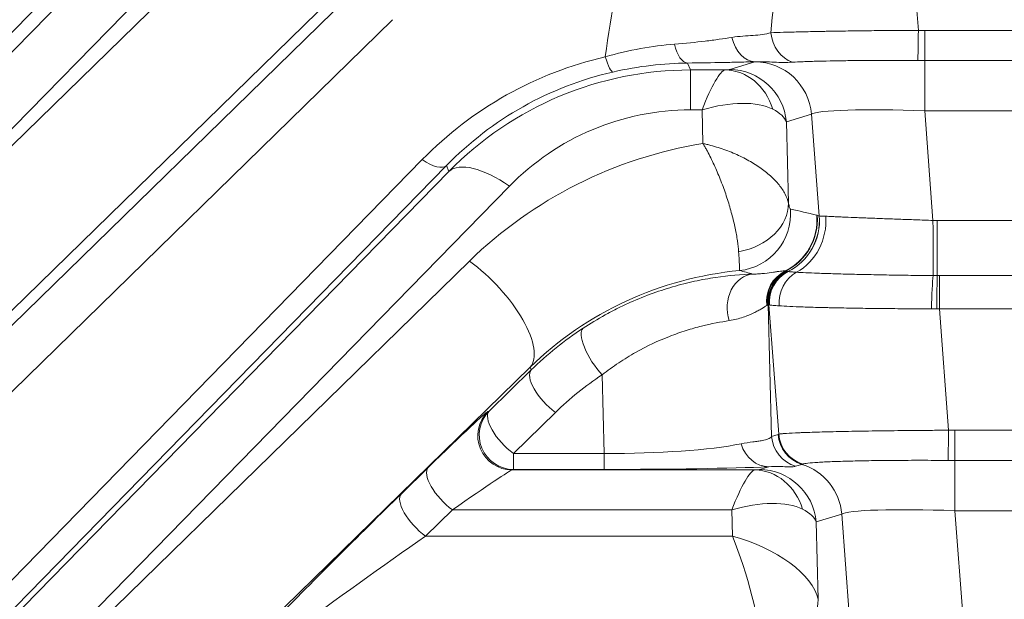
# Model space of a CAD drawing. Header units: millimetres. Extents: x 0 to 837, y 0 to 589.
# Tile 115 of 166: x 652.79 to 661.42, y 253.59 to 258.67. Entities that reach past the tile are written whole.
import ezdxf

# ---------------------------------------------------------------- set-up
doc = ezdxf.new("R2010")
doc.units = ezdxf.units.MM
doc.layers.add('1', color=7, linetype='Continuous', true_color=0xffffff)
doc.styles.add('ideas_simplex', font='simplex.shx')
doc.dimstyles.get("Standard").update_dxf_attribs({"dimtxt": 0.18, "dimasz": 0.18, "dimexe": 0.18, "dimexo": 0.0625, "dimgap": 0.09, "dimtad": 0, "dimtih": 1, "dimtoh": 1, "dimdec": 4, "dimzin": 0, "dimdsep": 46, "dimtxsty": 'Standard', "dimcen": 0.09, "dimadec": 0, "dimazin": 0, "dimtfac": 1, "dimtdec": 4, "dimtofl": 0, "dimtmove": 0, "dimatfit": 3, "dimfxl": 1, "dimtolj": 1, "dimtzin": 0, "dimarcsym": 0})

# ---------------------------------------------------------------- blocks, each defined once
blk = doc.blocks.new('_U12')
at = {"layer": '1', "color": 152, "lineweight": 13}
for p, q in [((678.391509, 321.859267), (606.996155, 321.859267)), ((658.921021, 247.859267), (606.996155, 247.859267))]:
    blk.add_line(p, q, dxfattribs=at)
at = {"layer": '1', "color": 27, "lineweight": 13}
blk.add_line((608.996155, 247.859267), (608.996155, 321.859267), dxfattribs=at)
at = {"layer": '1', "color": 87, "lineweight": 25}
for p, q in [((607.496155, 293.446767), (601.871155, 293.446767)), ((601.871155, 293.446767), (601.871155, 291.946767)), ((607.496155, 291.946767), (607.496155, 293.446767)), ((601.871155, 277.771767), (601.871155, 276.271767)), ((607.496155, 276.271767), (607.496155, 277.771767)), ((601.871155, 276.271767), (607.496155, 276.271767))]:
    blk.add_line(p, q, dxfattribs=at)
at = {"layer": '1', "color": 27, "lineweight": 18}
for points in [[(608.996155, 321.859267), (609.525136, 318.859269), (608.467174, 318.859265)], [(608.996155, 247.859267), (608.467174, 250.859265), (609.525136, 250.859269)]]:
    blk.add_solid(points, dxfattribs=at)
at = {"layer": '1', "color": 87, "linetype": 'Continuous', "lineweight": 25, "char_height": 3, "attachment_point": 7, "rotation": 90, "line_spacing_factor": 1.204819, "style": 'ideas_simplex'}
for s, insert in [('\\W1.2715;2.913', (607.342655, 277.719267)), ('\\W1.1250;74', (600.030155, 282.174267))]:
    blk.add_mtext(s, dxfattribs=dict(at, insert=insert))

msp = doc.modelspace()

# ---------------------------------------------------------------- linework, layer by layer
at = {"layer": '1', "color": 143, "linetype": 'Continuous', "lineweight": 13}
for p, q in [((655.0598, 260.9539), (643.1497, 248.7593)), ((650.5455, 256.1584), (655.1103, 260.8322)), ((655.6404, 260.7018), (651.0757, 256.028)), ((651.1448, 256.028), (655.281, 260.07)), ((660.5937, 259.5614), (660.6678, 258.5808)), ((655.8112, 259.14), (651.6749, 255.0981)), ((645.7569, 249.1834), (655.85, 259.0463)), ((656.062, 258.6744), (645.969, 248.8114)), ((660.7236, 258.5804), (668.0594, 258.5804)), ((660.7236, 258.5804), (660.7236, 258.3161)), ((658.646, 258.2941), (658.671, 258.2337)), ((659.0149, 258.2371), (659.2357, 258.3046)), ((660.7236, 258.3161), (660.7236, 257.8755)), ((668.0594, 258.3161), (660.7236, 258.3161)), ((658.671, 258.2337), (658.671, 257.8837)), ((658.671, 258.2337), (658.9762, 258.2337)), ((658.7728, 257.8837), (658.671, 257.8837)), ((658.7806, 257.5888), (658.7728, 257.8837)), ((660.7236, 257.8755), (660.7962, 256.9141)), ((668.0594, 257.8755), (660.7236, 257.8755)), ((659.7322, 257.8453), (659.5113, 257.7778)), ((659.5113, 257.7778), (659.5301, 257.0662)), ((659.7995, 256.9532), (659.7322, 257.8453)), ((647.8874, 248.8114), (656.3218, 257.4473)), ((656.5339, 257.3952), (648.0995, 248.7593)), ((650.9878, 251.6441), (656.555, 257.3442)), ((656.555, 257.3442), (656.5339, 257.3952)), ((657.0852, 257.2139), (651.518, 251.5137)), ((660.8339, 256.9141), (660.8339, 256.4299)), ((660.8339, 256.9141), (667.9491, 256.9141)), ((651.5734, 251.5137), (656.7356, 256.5583)), ((660.8521, 256.4299), (660.8521, 256.1394)), ((660.8521, 256.4299), (667.9309, 256.4299)), ((659.3521, 256.1764), (659.3825, 255.0201)), ((659.4445, 255.0396), (659.3588, 256.1744)), ((660.8521, 256.1394), (660.9325, 255.0744)), ((667.9309, 256.1394), (660.8521, 256.1394)), ((657.2658, 255.6283), (653.2031, 251.6583)), ((657.2762, 255.6031), (657.2658, 255.6283)), ((656.9077, 255.243), (657.2762, 255.6031)), ((657.915, 254.8711), (657.8968, 255.5596)), ((656.8957, 255.2381), (656.9077, 255.243)), ((657.4883, 255.2312), (657.1197, 254.8711)), ((659.3825, 255.0201), (659.4389, 255.0373)), ((660.9884, 255.074), (667.7947, 255.074)), ((660.9884, 255.074), (660.9884, 254.8097)), ((657.1197, 254.8711), (657.915, 254.8711)), ((657.1197, 254.8711), (657.1197, 254.7311)), ((657.915, 254.8711), (657.915, 254.7311)), ((656.1381, 254.5177), (656.3739, 254.7481)), ((659.2759, 254.7296), (659.3566, 254.7542)), ((659.6481, 254.7754), (659.5918, 254.7582)), ((667.7947, 254.8097), (660.9884, 254.8097)), ((660.9884, 254.3691), (660.9884, 254.8097)), ((657.1197, 254.7311), (657.1078, 254.7261)), ((657.1078, 254.7261), (659.2372, 254.7261)), ((657.915, 254.7311), (657.1197, 254.7311)), ((656.586, 254.3762), (656.3502, 254.1457)), ((659.0338, 254.3762), (656.586, 254.3762)), ((659.0399, 254.1457), (659.0338, 254.3762)), ((659.9969, 254.3389), (659.7723, 254.2703)), ((660.0632, 253.4607), (659.9969, 254.3389)), ((660.9884, 254.3691), (661.06, 253.4205)), ((667.7947, 254.3691), (660.9884, 254.3691)), ((659.7723, 254.2703), (659.7902, 253.592)), ((656.3502, 254.1457), (659.0399, 254.1457))]:
    msp.add_line(p, q, dxfattribs=at)
for centre, major_axis, ratio, start_param, end_param in [((660.8938, 255.6919), (-0.4886, 5.4738), 0.272631, 0.761648, 0.99519), ((660.8938, 256.4914), (-0.6102, 5.3589), 0.555322, 0.923637, 1.154563), ((659.6339, 258.5897), (-0.0181, 0.2995), 0.865443, 1.618775, 2.80586), ((660.6678, 258.6017), (0.004, 0.3), 0.000932, 3.454247, 4.642582), ((658.646, 258.594), (-0.0038, 0.3), 0.431916, 2.030565, 3.112565), ((659.2387, 258.6053), (-0.008, 0.2999), 0.714578, 1.843542, 3.104165), ((658.6717, 255.0733), (-0.6748, 3.2905), 0.981792, 0.022214, 0.586413), ((657.9252, 258.5081), (0.0669, -0.2924), 0.139135, 5.25878, 6.254992), ((660.7345, 258.301), (-1.5043, 0.0003), 0.026222, 6.177313, 6.197691), ((659.2357, 257.8048), (0.1462, -0.4781), 0.996014, 1.356348, 2.843741), ((658.6717, 255.2332), (-0.6162, 2.9964), 0.97997, 0.022016, 0.586215), ((658.6873, 255.1954), (-0.6054, 2.979), 0.986374, 6.085419, 6.870533), ((658.7728, 257.4839), (-0.2126, -0.7492), 0.16115, 3.213469, 4.195906), ((658.7661, 258.238), (-0.2501, 0.0001), 0.031454, 2.568107, 3.039253), ((658.9762, 257.7339), (0.0241, -0.4994), 0.878584, 1.845316, 3.086754), ((659.0149, 257.7373), (0.1462, -0.4781), 0.996014, 1.356348, 2.843741), ((658.7728, 257.4839), (-0.731, -0.2924), 0.480074, 3.540259, 4.522696), ((658.6873, 255.5952), (-0.4601, 2.2435), 0.981792, 6.084484, 6.869598), ((658.7661, 257.7382), (-0.7499, -0.0121), 0.344743, 3.248267, 3.719413), ((660.7345, 257.8012), (-1.0057, 0.0385), 0.073389, 4.726012, 6.204078), ((659.3696, 253.948), (-3.6849, -0.7097), 0.98281, 4.683033, 5.303996), ((656.3218, 257.6073), (0.2146, -0.2096), 0.410893, 5.094022, 6.254469), ((657.0852, 256.8141), (0.5366, -0.524), 0.410893, 1.952429, 3.112876), ((659.0336, 257.0257), (-0.4909, -0.0949), 0.78085, 1.54186, 3.001624), ((659.0512, 256.9722), (-0.1013, -0.4896), 0.995869, 0.303204, 1.855151), ((659.8991, 253.5088), (-3.534, 2.573), 0.711936, 5.221056, 5.279013), ((659.2815, 256.9188), (-0.1244, -0.4843), 0.995743, 0.710839, 1.90235), ((659.285, 256.9179), (-0.1331, -0.482), 0.995688, 0.731205, 1.92025), ((659.3031, 256.9127), (-0.1354, -0.4813), 0.995673, 0.739027, 1.924991), ((659.304, 256.9124), (-0.1234, -0.4845), 0.995093, 0.714697, 1.900657), ((659.388, 256.9036), (-0.0363, -0.4987), 0.938818, 0.547264, 1.733597), ((660.7962, 256.8792), (0.0005, -0.5), 0.000077, 0.455935, 1.640609), ((656.7356, 256.1585), (-0.5242, 0.5364), 0.402972, 3.170199, 5.103517), ((659.3696, 253.5482), (-2.9492, -0.5639), 0.978608, 4.617347, 5.304485), ((659.4027, 253.4683), (-3.1074, 2.3218), 0.675351, 5.232963, 5.26677), ((659.6341, 256.2023), (0.0073, -0.2999), 0.98984, 3.578323, 4.803505), ((659.6393, 256.2023), (-0.0129, -0.2997), 0.991805, 3.647782, 4.860853), ((659.2367, 256.1444), (0.008, -0.2999), 0.813973, 3.187775, 5.062913), ((659.6499, 256.2007), (-0.0846, -0.2878), 0.995635, 3.891813, 5.078213), ((659.6567, 256.1988), (0.0827, 0.2884), 0.995657, 0.743635, 1.930035), ((659.6595, 256.1982), (-0.0371, -0.2977), 0.993647, 3.731323, 4.918266), ((659.6604, 256.1981), (-0.0331, -0.2982), 0.992902, 3.718241, 4.90519), ((659.7282, 256.1938), (0.0175, 0.2995), 0.935903, 0.533754, 1.720236), ((660.797, 256.1609), (0.0062, 0.2999), 0.044184, 0.456381, 1.644893), ((660.8339, 256.1604), (0.0021, 0.3), 0.014605, 0.454447, 1.641843), ((659.3847, 253.5117), (-2.9473, -0.5697), 0.984491, 5.108583, 5.303661), ((657.8968, 255.7195), (0.1646, -0.2508), 0.326637, 3.170991, 5.174313), ((657.4883, 255.3911), (0.2097, -0.2146), 0.402972, 3.170199, 5.103517), ((659.3847, 253.3518), (-2.6531, -0.511), 0.98281, 5.108918, 5.303996), ((655.8471, 254.1884), (-1.0505, -1.0498), 0.01851, 3.186293, 4.168729), ((657.1078, 255.026), (-0.1148, 0.2772), 0.997667, 0.393526, 2.748067), ((657.1197, 255.031), (-0.1148, 0.2772), 0.997667, 0.393526, 2.748067), ((657.1197, 255.031), (-0.2097, 0.2146), 0.402972, 0.028606, 1.961924), ((659.6804, 255.0444), (-0.0877, 0.2869), 0.996014, 1.356348, 2.542747), ((659.7368, 255.0616), (-0.0877, 0.2869), 0.996014, 1.356348, 2.542747), ((659.7424, 255.0639), (-0.1356, 0.2676), 0.995564, 1.18467, 2.373815), ((660.9325, 255.0953), (0.004, 0.3), 0.000932, 3.454247, 4.642582), ((657.8882, 255.0876), (-1.5008, 0.0097), 0.144199, 1.589559, 2.528275), ((659.3566, 255.0541), (-0.0131, 0.2997), 0.858349, 1.869708, 3.09055), ((656.586, 254.5361), (-0.2097, 0.2146), 0.402972, 0.028606, 1.961924), ((657.8882, 254.7877), (-1.8006, 0.0008), 0.031454, 1.585671, 2.524386), ((659.5004, 254.2984), (-0.1462, 0.4781), 0.996014, 4.49794, 5.68434), ((656.0592, 253.9764), (-1.0506, -0.7498), 0.017505, 3.192297, 4.174733), ((659.0338, 253.9764), (-0.2126, -0.7492), 0.16115, 3.213469, 4.195906), ((659.0271, 254.7305), (-0.2501, 0.0001), 0.031454, 2.568107, 3.039253), ((659.2372, 254.2263), (0.0241, -0.4994), 0.878584, 1.845316, 3.086754), ((659.2759, 254.2297), (0.1462, -0.4781), 0.996014, 1.356348, 2.843741), ((655.6113, 253.958), (-1.0505, -1.0498), 0.01851, 4.168729, 5.322281), ((656.3502, 254.3056), (-0.2097, 0.2146), 0.402972, 0.028606, 1.961924), ((659.0338, 253.9764), (-0.731, -0.2924), 0.480074, 3.540259, 4.522696), ((659.0271, 254.2307), (-0.7499, -0.0121), 0.344743, 3.248267, 3.719413), ((660.9992, 254.2947), (-1.0057, 0.0385), 0.073389, 4.726012, 6.204078), ((655.8234, 253.746), (-1.0506, -0.7498), 0.017505, 4.174733, 5.328284), ((659.0399, 253.746), (-0.2228, 0.7491), 0.167328, 3.77126, 5.224842), ((659.0399, 253.746), (-0.7444, 0.2674), 0.48275, 3.43054, 4.884123), ((659.2938, 253.5515), (0.4912, 0.0935), 0.77245, 4.566424, 6.145514)]:
    msp.add_ellipse(centre, major_axis=major_axis, ratio=ratio, start_param=start_param, end_param=end_param, dxfattribs=at)
for points, knots in [([(659.0344, 258.519), (659.0671, 258.5243), (659.0992, 258.5276), (659.1611, 258.5325), (659.1911, 258.5341), (659.2483, 258.5382), (659.2756, 258.5406), (659.3276, 258.5482), (659.3523, 258.5532), (659.376, 258.5597)], [0, 0, 0, 0, 0.25, 0.25, 0.5, 0.5, 0.75, 0.75, 1, 1, 1, 1]), ([(659.376, 258.5597), (659.4088, 258.561), (659.4452, 258.5623), (659.505, 258.5641), (659.5259, 258.5647), (659.5689, 258.5659), (659.5912, 258.5665), (659.6599, 258.5682), (659.7085, 258.5693), (659.7856, 258.5708), (659.8251, 258.5716), (659.8663, 258.5723), (659.8941, 258.5728), (659.9081, 258.573), (659.9788, 258.5742), (660.0952, 258.5759), (660.2178, 258.5774), (660.2963, 258.5782), (660.3122, 258.5783), (660.344, 258.5786), (660.36, 258.5788), (660.4081, 258.5792), (660.4403, 258.5794), (660.5372, 258.5801), (660.6023, 258.5805), (660.6678, 258.5808)], [0, 0, 0, 0, 0.125, 0.125, 0.1875, 0.1875, 0.25, 0.25, 0.375, 0.375, 0.4375, 0.46875, 0.46875, 0.5, 0.5, 0.625, 0.75, 0.75, 0.78125, 0.78125, 0.8125, 0.8125, 0.875, 0.875, 1, 1, 1, 1]), ([(657.9252, 258.3482), (658.0294, 258.3784), (658.1322, 258.4021), (658.3345, 258.4387), (658.434, 258.4514), (658.5315, 258.4595)], [0, 0, 0, 0, 0.5, 0.5, 1, 1, 1, 1]), ([(658.5315, 258.4595), (658.6271, 258.4674), (658.7163, 258.4764), (658.8212, 258.489), (658.8419, 258.4915), (658.8826, 258.4968), (658.9025, 258.4995), (658.9611, 258.5076), (658.9985, 258.5133), (659.0344, 258.519)], [0, 0, 0, 0, 0.5, 0.5, 0.625, 0.625, 0.75, 0.75, 1, 1, 1, 1]), ([(659.5656, 258.3018), (659.5382, 258.3004), (659.5111, 258.2997), (659.4575, 258.2998), (659.4308, 258.3006), (659.3773, 258.3028), (659.3504, 258.3043), (659.2955, 258.3062), (659.2675, 258.3066), (659.2387, 258.3054)], [0, 0, 0, 0, 0.25, 0.25, 0.5, 0.5, 0.75, 0.75, 1, 1, 1, 1]), ([(660.664, 258.3163), (660.6084, 258.3167), (660.5532, 258.317), (660.471, 258.3172), (660.4437, 258.3172), (660.3893, 258.3172), (660.3623, 258.3172), (660.2823, 258.317), (660.1784, 258.3165), (660.0797, 258.3155), (660.0078, 258.3145), (659.9841, 258.3142), (659.9381, 258.3134), (659.9157, 258.313), (659.8502, 258.3117), (659.8088, 258.3107), (659.7502, 258.3091), (659.7312, 258.3085), (659.6944, 258.3073), (659.6766, 258.3067), (659.6253, 258.3047), (659.594, 258.3033), (659.5656, 258.3018)], [0, 0, 0, 0, 0.125, 0.125, 0.1875, 0.1875, 0.25, 0.25, 0.375, 0.5, 0.5, 0.5625, 0.5625, 0.625, 0.625, 0.75, 0.75, 0.8125, 0.8125, 0.875, 0.875, 1, 1, 1, 1]), ([(659.5301, 257.0662), (659.5246, 257.0922), (659.5148, 257.1186), (659.4941, 257.1587), (659.4862, 257.1721), (659.4682, 257.1991), (659.4583, 257.2126), (659.4258, 257.2526), (659.4006, 257.2789), (659.3431, 257.3306), (659.3117, 257.3552), (659.2606, 257.3906), (659.243, 257.4021), (659.2064, 257.4245), (659.1875, 257.4355), (659.1288, 257.4673), (659.0881, 257.4869), (659.0248, 257.5136), (659.0032, 257.5221), (658.9596, 257.5382), (658.9376, 257.5458), (658.8932, 257.5598), (658.8707, 257.5664), (658.837, 257.5754), (658.8257, 257.5783), (658.8031, 257.5838), (658.7918, 257.5864), (658.7806, 257.5888)], [0, 0, 0, 0, 0.125, 0.125, 0.1875, 0.1875, 0.25, 0.25, 0.375, 0.375, 0.5, 0.5, 0.5625, 0.5625, 0.625, 0.625, 0.75, 0.75, 0.8125, 0.8125, 0.875, 0.875, 0.9375, 0.9375, 0.96875, 0.96875, 1, 1, 1, 1]), ([(659.0935, 256.6398), (659.0915, 256.6689), (659.0879, 256.7009), (659.0802, 256.7528), (659.0772, 256.7707), (659.0705, 256.808), (659.0667, 256.8272), (659.0544, 256.8859), (659.0447, 256.9267), (659.0222, 257.0114), (659.0097, 257.0542), (658.9891, 257.1189), (658.9819, 257.1405), (658.9669, 257.1839), (658.959, 257.2058), (658.9344, 257.2712), (658.9172, 257.3138), (658.89, 257.3761), (658.8807, 257.3966), (658.8616, 257.4371), (658.8519, 257.4571), (658.8319, 257.4964), (658.8218, 257.5157), (658.8065, 257.5437), (658.8013, 257.5529), (658.791, 257.5711), (658.7857, 257.5801), (658.7806, 257.5888)], [0, 0, 0, 0, 0.125, 0.125, 0.1875, 0.1875, 0.25, 0.25, 0.375, 0.375, 0.5, 0.5, 0.5625, 0.5625, 0.625, 0.625, 0.75, 0.75, 0.8125, 0.8125, 0.875, 0.875, 0.9375, 0.9375, 0.96875, 0.96875, 1, 1, 1, 1]), ([(659.5301, 257.0662), (659.5317, 257.0578), (659.5333, 257.0503), (659.5365, 257.0373), (659.538, 257.0317), (659.5425, 257.0181), (659.5452, 257.0133), (659.5477, 257.0128)], [0, 0, 0, 0, 0.25, 0.25, 0.5, 0.5, 1, 1, 1, 1]), ([(659.8559, 256.9508), (659.8735, 256.9499), (659.8946, 256.9488), (659.9316, 256.9472), (659.9449, 256.9466), (659.973, 256.9453), (659.9878, 256.9447), (660.0343, 256.9427), (660.0682, 256.9413), (660.1234, 256.9391), (660.1425, 256.9383), (660.1822, 256.9368), (660.2027, 256.936), (660.2653, 256.9335), (660.309, 256.9319), (660.3772, 256.9293), (660.4004, 256.9284), (660.4478, 256.9267), (660.472, 256.9258), (660.5451, 256.9231), (660.6438, 256.9195), (660.745, 256.9159), (660.7962, 256.9141)], [0, 0, 0, 0, 0.125, 0.125, 0.1875, 0.1875, 0.25, 0.25, 0.375, 0.375, 0.4375, 0.4375, 0.5, 0.5, 0.625, 0.625, 0.6875, 0.6875, 0.75, 0.75, 0.875, 1, 1, 1, 1]), ([(659.1001, 256.4748), (659.1008, 256.476), (659.1015, 256.4849), (659.101, 256.5065), (659.1002, 256.5276), (659.0998, 256.5355), (659.099, 256.5525), (659.0985, 256.5617), (659.0968, 256.5915), (659.0953, 256.6142), (659.0935, 256.6398)], [0, 0, 0, 0, 0.25, 0.5, 0.5, 0.625, 0.625, 0.75, 0.75, 1, 1, 1, 1]), ([(659.2175, 256.4437), (659.2371, 256.4439), (659.2553, 256.4446), (659.2893, 256.4469), (659.3052, 256.4483), (659.3501, 256.4531), (659.3762, 256.4569), (659.4108, 256.462), (659.4216, 256.4636), (659.4416, 256.4665), (659.4509, 256.4677), (659.4765, 256.4707), (659.4906, 256.4716), (659.5019, 256.471)], [0, 0, 0, 0, 0.125, 0.125, 0.25, 0.25, 0.5, 0.5, 0.625, 0.625, 0.75, 0.75, 1, 1, 1, 1]), ([(657.7299, 255.9687), (657.7935, 256.0105), (657.8582, 256.0495), (657.9564, 256.1037), (657.9894, 256.1211), (658.0553, 256.1542), (658.0882, 256.17), (658.2531, 256.2453), (658.3849, 256.2937), (658.5473, 256.341), (658.5797, 256.3498), (658.6279, 256.362), (658.644, 256.366), (658.6759, 256.3735), (658.7551, 256.3914), (658.8314, 256.4053), (659.0085, 256.4319), (659.1183, 256.4407), (659.2175, 256.4437)], [0, 0, 0, 0, 0.125, 0.125, 0.1875, 0.1875, 0.25, 0.25, 0.5, 0.5, 0.5625, 0.5625, 0.59375, 0.59375, 0.625, 0.75, 0.75, 1, 1, 1, 1]), ([(659.6006, 256.46), (659.6234, 256.4585), (659.6777, 256.4556), (659.7484, 256.4527), (659.8078, 256.4505), (659.8287, 256.4497), (659.8721, 256.4483), (659.8946, 256.4476), (659.9644, 256.4455), (660.0141, 256.4442), (660.0933, 256.4422), (660.1205, 256.4416), (660.1765, 256.4403), (660.205, 256.4397), (660.2918, 256.4379), (660.3514, 256.4367), (660.4435, 256.4351), (660.4746, 256.4346), (660.5377, 256.4336), (660.5698, 256.4332), (660.6663, 256.4318), (660.7312, 256.431), (660.7967, 256.4303)], [0, 0, 0, 0, 0.125, 0.25, 0.25, 0.3125, 0.3125, 0.375, 0.375, 0.5, 0.5, 0.5625, 0.5625, 0.625, 0.625, 0.75, 0.75, 0.8125, 0.8125, 0.875, 0.875, 1, 1, 1, 1]), ([(659.3391, 256.1678), (659.3281, 256.1605), (659.313, 256.1509), (659.2845, 256.1343), (659.274, 256.1284), (659.2511, 256.1162), (659.2386, 256.1098), (659.1983, 256.0905), (659.1676, 256.0774), (659.1145, 256.0594), (659.0957, 256.0537), (659.0552, 256.0435), (659.0336, 256.0389), (659.0102, 256.0354)], [0, 0, 0, 0, 0.25, 0.25, 0.375, 0.375, 0.5, 0.5, 0.75, 0.75, 0.875, 0.875, 1, 1, 1, 1]), ([(659.3635, 256.1732), (659.3633, 256.1733), (659.3631, 256.1733), (659.3627, 256.1734), (659.3625, 256.1734), (659.3623, 256.1735)], [0, 0, 0, 0, 0.477413, 0.477413, 1, 1, 1, 1]), ([(659.4484, 256.1654), (659.4273, 256.1669), (659.4096, 256.1681), (659.3813, 256.1706), (659.3706, 256.1719), (659.3635, 256.1732)], [0, 0, 0, 0, 0.5, 0.5, 1, 1, 1, 1]), ([(660.7834, 256.139), (660.7101, 256.1391), (660.6379, 256.1394), (660.4958, 256.1403), (660.4258, 256.1409), (660.3398, 256.1417), (660.3227, 256.1419), (660.2886, 256.1423), (660.2716, 256.1425), (660.2213, 256.1431), (660.1884, 256.1436), (660.092, 256.145), (660.0304, 256.1461), (659.9423, 256.1478), (659.9136, 256.1485), (659.8716, 256.1494), (659.8578, 256.1497), (659.8306, 256.1504), (659.8173, 256.1507), (659.7521, 256.1525), (659.7041, 256.1539), (659.6161, 256.157), (659.5762, 256.1586), (659.505, 256.1619), (659.4743, 256.1636), (659.4484, 256.1654)], [0, 0, 0, 0, 0.125, 0.125, 0.25, 0.25, 0.28125, 0.28125, 0.3125, 0.3125, 0.375, 0.375, 0.5, 0.5, 0.5625, 0.5625, 0.59375, 0.59375, 0.625, 0.625, 0.75, 0.75, 0.875, 0.875, 1, 1, 1, 1]), ([(659.0102, 256.0354), (658.9378, 256.0242), (658.8568, 256.0091), (658.7252, 255.9761), (658.6796, 255.9634), (658.609, 255.9411), (658.585, 255.9331), (658.5367, 255.9162), (658.5124, 255.9072), (658.3902, 255.8596), (658.2906, 255.8131), (658.1662, 255.7429), (658.1414, 255.7282), (658.0917, 255.6977), (658.0669, 255.6817), (657.993, 255.6323), (657.9445, 255.5971), (657.8968, 255.5596)], [0, 0, 0, 0, 0.25, 0.25, 0.375, 0.375, 0.4375, 0.4375, 0.5, 0.5, 0.75, 0.75, 0.8125, 0.8125, 0.875, 0.875, 1, 1, 1, 1]), ([(659.1146, 254.9551), (659.1527, 254.9627), (659.1875, 254.9677), (659.2338, 254.9741), (659.2483, 254.976), (659.2749, 254.9798), (659.2871, 254.9817), (659.3206, 254.9877), (659.3386, 254.9923), (659.3665, 255.0041), (659.3764, 255.0113), (659.3825, 255.0201)], [0, 0, 0, 0, 0.25, 0.25, 0.375, 0.375, 0.5, 0.5, 0.75, 0.75, 1, 1, 1, 1]), ([(659.4445, 255.0396), (659.4465, 255.0401), (659.449, 255.0406), (659.4552, 255.0416), (659.4588, 255.0421), (659.4712, 255.0436), (659.4815, 255.0446), (659.5185, 255.0475), (659.5511, 255.0494), (659.6021, 255.0517), (659.6128, 255.0522), (659.6353, 255.0531), (659.6702, 255.0545), (659.7349, 255.0567), (659.7933, 255.0584), (659.8552, 255.0601), (659.8878, 255.0609), (659.9908, 255.0633), (660.0642, 255.0647), (660.1813, 255.0668), (660.2214, 255.0674), (660.2834, 255.0683), (660.3044, 255.0686), (660.3469, 255.0692), (660.3685, 255.0695), (660.4766, 255.0709), (660.5651, 255.0718), (660.7009, 255.073), (660.7466, 255.0733), (660.816, 255.0738), (660.8393, 255.0739), (660.8859, 255.0742), (660.9092, 255.0743), (660.9325, 255.0744)], [0, 0, 0, 0, 0.03125, 0.03125, 0.0625, 0.0625, 0.125, 0.125, 0.25, 0.25, 0.28125, 0.28125, 0.3125, 0.375, 0.4375, 0.4375, 0.5, 0.5, 0.625, 0.625, 0.6875, 0.6875, 0.71875, 0.71875, 0.75, 0.75, 0.875, 0.875, 0.9375, 0.9375, 0.96875, 0.96875, 1, 1, 1, 1]), ([(659.5918, 254.7582), (659.5844, 254.7559), (659.5742, 254.7546), (659.5478, 254.7535), (659.5316, 254.7538), (659.4928, 254.755), (659.4702, 254.7559), (659.4181, 254.7566), (659.3889, 254.7564), (659.3566, 254.7542)], [0, 0, 0, 0, 0.25, 0.25, 0.5, 0.5, 0.75, 0.75, 1, 1, 1, 1]), ([(660.9288, 254.8099), (660.9089, 254.81), (660.8891, 254.8102), (660.8495, 254.8104), (660.8298, 254.8105), (660.7708, 254.8107), (660.732, 254.8108), (660.6167, 254.8108), (660.5416, 254.8106), (660.4499, 254.81), (660.4316, 254.8098), (660.3955, 254.8095), (660.3422, 254.809), (660.291, 254.8084), (660.1916, 254.8069), (660.1291, 254.8056), (660.0122, 254.8027), (659.9594, 254.801), (659.8885, 254.7982), (659.8662, 254.7972), (659.835, 254.7957), (659.8249, 254.7951), (659.8055, 254.794), (659.7962, 254.7935), (659.7519, 254.7907), (659.7232, 254.7883), (659.69, 254.7844), (659.6806, 254.7831), (659.669, 254.7811), (659.6655, 254.7804), (659.6596, 254.779), (659.657, 254.7783), (659.6549, 254.7776)], [0, 0, 0, 0, 0.03125, 0.03125, 0.0625, 0.0625, 0.125, 0.125, 0.25, 0.25, 0.28125, 0.28125, 0.3125, 0.375, 0.375, 0.5, 0.5, 0.625, 0.625, 0.6875, 0.6875, 0.71875, 0.71875, 0.75, 0.75, 0.875, 0.875, 0.9375, 0.9375, 0.96875, 0.96875, 1, 1, 1, 1])]:
    msp.add_open_spline(points, degree=3, knots=knots, dxfattribs=at)
for points in [[(660.6678, 258.5808), (660.6864, 258.5806), (660.705, 258.5804), (660.7236, 258.5804)], [(660.7236, 258.3161), (660.7038, 258.3161), (660.6839, 258.3162), (660.664, 258.3163)], [(659.7779, 256.9594), (659.7791, 256.9591), (659.7803, 256.9587), (659.7815, 256.9584)], [(659.7815, 256.9584), (659.7875, 256.9568), (659.7935, 256.9549), (659.7995, 256.9532)], [(659.7995, 256.9532), (659.7997, 256.9532), (659.7999, 256.9532), (659.8001, 256.9532)], [(659.8001, 256.9532), (659.8041, 256.9529), (659.8175, 256.9524), (659.8413, 256.9515), (659.8559, 256.9508)], [(660.7962, 256.9141), (660.8088, 256.9141), (660.8213, 256.9141), (660.8339, 256.9141)], [(659.5019, 256.471), (659.5034, 256.4709), (659.505, 256.4708), (659.5064, 256.4706)], [(659.5064, 256.4706), (659.5102, 256.4702), (659.5135, 256.4696), (659.5164, 256.4687)], [(659.5164, 256.4687), (659.5187, 256.468), (659.5209, 256.4674), (659.5232, 256.4667)], [(659.5232, 256.4667), (659.524, 256.4665), (659.5249, 256.4663), (659.5258, 256.4661)], [(659.5258, 256.4661), (659.5261, 256.4661), (659.5264, 256.466), (659.5267, 256.466)], [(659.5267, 256.466), (659.5326, 256.465), (659.5508, 256.4632), (659.5818, 256.4612), (659.6006, 256.46)], [(660.7967, 256.4303), (660.8091, 256.4301), (660.8215, 256.43), (660.8339, 256.4299)], [(660.8339, 256.4299), (660.8399, 256.4299), (660.846, 256.4299), (660.8521, 256.4299)], [(659.3434, 256.1706), (659.342, 256.1697), (659.3406, 256.1688), (659.3391, 256.1678)], [(659.3521, 256.1764), (659.3497, 256.1748), (659.3468, 256.1729), (659.3434, 256.1706)], [(659.3588, 256.1744), (659.3566, 256.1751), (659.3543, 256.1757), (659.3521, 256.1764)], [(659.3623, 256.1735), (659.361, 256.1737), (659.3599, 256.1741), (659.3588, 256.1744)], [(660.8294, 256.1391), (660.814, 256.139), (660.7987, 256.1389), (660.7834, 256.139)], [(660.8521, 256.1394), (660.8445, 256.1393), (660.8369, 256.1392), (660.8294, 256.1391)], [(659.4389, 255.0373), (659.4408, 255.0379), (659.4426, 255.0387), (659.4445, 255.0396)], [(660.9325, 255.0744), (660.9511, 255.0741), (660.9697, 255.074), (660.9884, 255.074)], [(659.6549, 254.7776), (659.6524, 254.7768), (659.6502, 254.776), (659.6481, 254.7754)], [(660.9884, 254.8097), (660.9685, 254.8097), (660.9486, 254.8097), (660.9288, 254.8099)]]:
    msp.add_open_spline(points, degree=3, dxfattribs=at)
at = {"layer": '1', "color": 143, "linetype": 'Continuous', "lineweight": 18}
for points, knots in [([(658.646, 258.2941), (658.5416, 258.2927), (658.4346, 258.286), (658.2161, 258.2604), (658.1046, 258.2416), (657.991, 258.2155)], [0, 0, 0, 0, 0.5, 0.5, 1, 1, 1, 1]), ([(659.2387, 258.3054), (659.1961, 258.3043), (659.1518, 258.3032), (659.0824, 258.3016), (659.0587, 258.3011), (659.0106, 258.3001), (658.9862, 258.2996), (658.8623, 258.2972), (658.7575, 258.2955), (658.646, 258.2941)], [0, 0, 0, 0, 0.25, 0.25, 0.375, 0.375, 0.5, 0.5, 1, 1, 1, 1])]:
    msp.add_open_spline(points, degree=3, knots=knots, dxfattribs=at)

# ---------------------------------------------------------------- dimensions: what is measured, and where the dimension line sits
at = {"layer": '1', "color": 87, "linetype": 'Continuous', "lineweight": 25}
dim = msp.add_linear_dim(base=(608.9962, 247.8593), p1=(688.8915, 321.8593), p2=(664.3915, 247.8593), angle=90, text='<>\\P[\\C87;{\\H1.00x;\\Fsimplex.shx;2.913\\Fsimplex.shx;}\\C87; ]', dimstyle='Standard', override={"dimtxt": 3, "dimasz": 3, "dimexe": 2, "dimexo": 2.5, "dimgap": 1.5, "dimtad": 1, "dimtih": 0, "dimtoh": 0, "dimdec": 2, "dimlfac": 1, "dimzin": 8, "dimdsep": 44, "dimlunit": 2, "dimtxsty": 'ideas_simplex', "dimsah": 1, "dimse1": 0, "dimse2": 0, "dimsd1": 0, "dimsd2": 0, "dimclrd": 27, "dimclre": 152, "dimclrt": 87, "dimtol": 0, "dimtm": -0.1, "dimtfac": 0.5, "dimtdec": 2, "dimtofl": 1, "dimtmove": 0, "dimtzin": 8, "dimlwd": 13, "dimlwe": 13}, dxfattribs=at)
dim.commit()
dim.dimension.update_dxf_attribs({"geometry": '_U12', "text_midpoint": (608.9962, 284.8593), "dimtype": 160})

doc.saveas('drawing.dxf')
